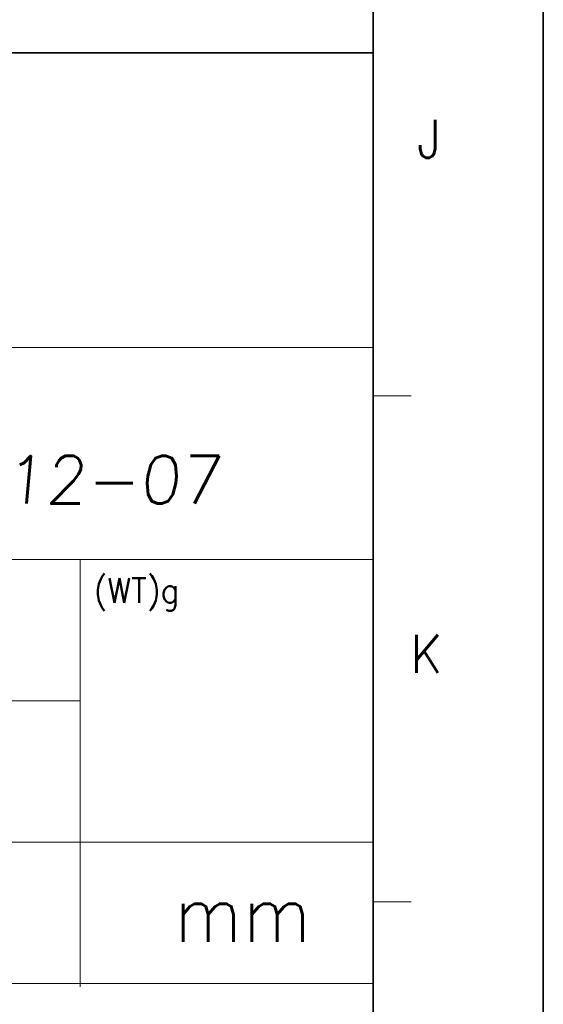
# Model space of a CAD drawing. Header units: millimetres. Extents: x 4497 to 11741, y 5958 to 12619.
# Tile 27 of 256: x 4915 to 4940, y 6485 to 6531. Entities that reach past the tile are written whole.
import ezdxf
from ezdxf.enums import TextEntityAlignment as Align

# ---------------------------------------------------------------- set-up
doc = ezdxf.new("R2010")
doc.units = ezdxf.units.MM
doc.header["$LTSCALE"] = 0.8
doc.layers.get('0').update_dxf_attribs({"linetype": 'CONTINUOUS', "lineweight": 0})
doc.layers.add('2', color=3, linetype='CONTINUOUS', lineweight=0)
doc.styles.get("Standard").update_dxf_attribs({"font": 'romans.shx', "width": 0.8, "oblique": 5, "bigfont": 'whgtxt.shx'})

msp = doc.modelspace()

# ---------------------------------------------------------------- linework, layer by layer
at = {"color": 7, "linetype": 'Continuous', "lineweight": 35}
for p, q in [((4931.827, 6466.191), (4931.827, 6747.976)), ((4856.368, 6529.074), (4931.827, 6529.074))]:
    msp.add_line(p, q, dxfattribs=at)
at = {"color": 7, "linetype": 'Continuous'}
for p, q in [((4931.827, 6466.191), (4931.827, 6529.074)), ((4856.368, 6515.403), (4931.827, 6515.403)), ((4931.827, 6513.155), (4933.586, 6513.155)), ((4856.368, 6505.561), (4931.827, 6505.561)), ((4918.237, 6485.72), (4918.237, 6505.561)), ((4856.368, 6498.999), (4918.237, 6498.999)), ((4856.368, 6492.438), (4931.827, 6492.438)), ((4931.827, 6489.673), (4933.586, 6489.673)), ((4856.368, 6485.876), (4931.827, 6485.876))]:
    msp.add_line(p, q, dxfattribs=at)
at = {"color": 7, "linetype": 'Continuous', "lineweight": 35}
msp.add_lwpolyline([(4519.723, 6755.583), (4519.723, 6458.583), (4939.723, 6458.583), (4939.723, 6755.583)], close=True, dxfattribs=at)

# ---------------------------------------------------------------- texts
at = {"color": 7, "linetype": 'Continuous', "width": 0.933333}
for s, p in [('J', (4934.427, 6525.083)), ('K', (4934.298, 6501.177))]:
    msp.add_text(s, height=1.759, dxfattribs=at).set_placement(p, align=Align.MIDDLE_CENTER)
for s, height, p in [('(WT)g', 1.1408, (4918.869, 6504.694)), ('mm', 2.662, (4922.584, 6490.466))]:
    msp.add_text(s, height=height, dxfattribs=at).set_placement(p, align=Align.TOP_LEFT)
at = {"layer": '2', "oblique": 5}
msp.add_text('2015-12-07', height=2.2157, dxfattribs=at).set_placement((4904.644, 6508.154))

doc.saveas('drawing.dxf')
